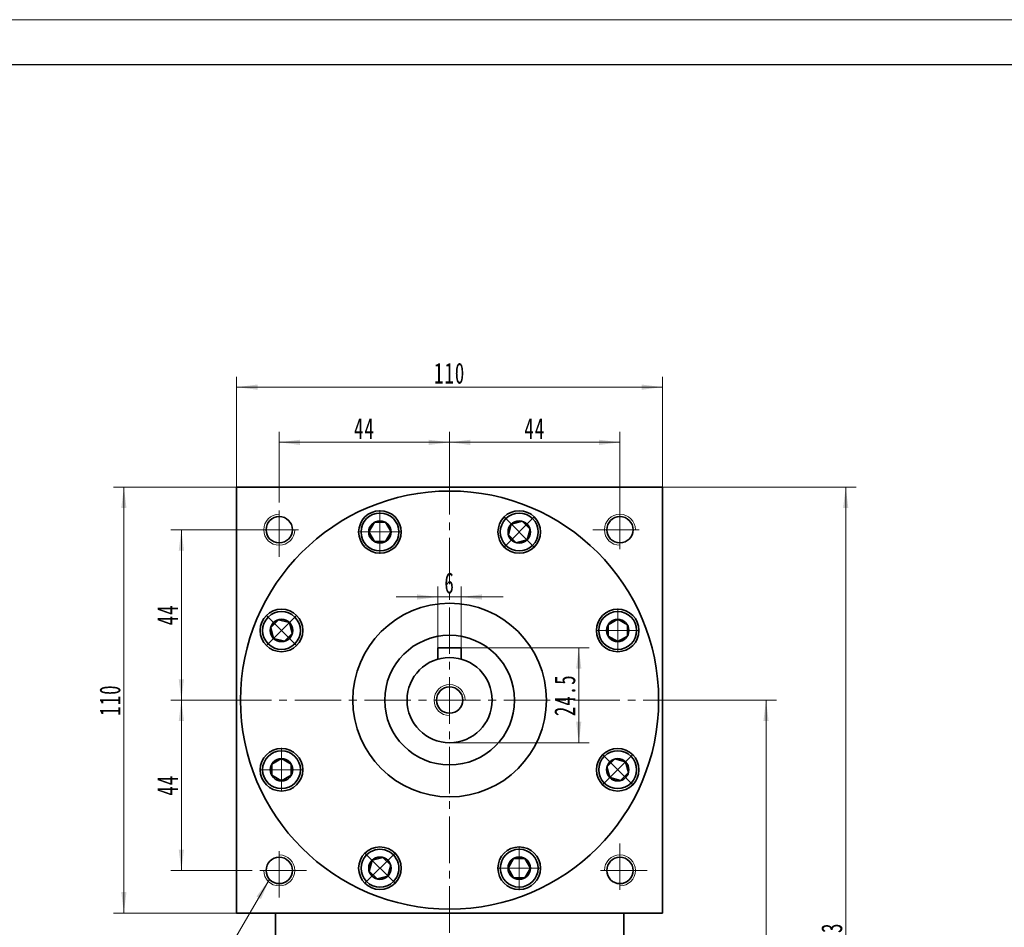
# Model space of a CAD drawing. Header units: millimetres. Extents: x 1110 to 2087, y -85 to 606.
# Tile 5 of 5: x 1578 to 1832, y 371 to 606. Entities that reach past the tile are written whole.
import ezdxf

# ---------------------------------------------------------------- set-up
doc = ezdxf.new("R2010")
doc.units = ezdxf.units.MM
doc.set_wipeout_variables(frame=1)
doc.linetypes.add('点画线', pattern=[18, 12, -2, 2, -2])
doc.layers.get('0').update_dxf_attribs({"lineweight": 35})
for name, color, linetype, lineweight in [('中心线层', 1, '点画线', 18), ('图框_外框线', 7, 'Continuous', 18), ('尺寸线层', 3, 'Continuous', 18), ('粗实线层', 7, 'Continuous', 35)]:
    doc.layers.add(name, color=color, linetype=linetype, lineweight=lineweight)
doc.styles.add('标准', font='txt', dxfattribs={"width": 0.667})
doc.dimstyles.new('a4-1-1', dxfattribs={"dimtxt": 3, "dimasz": 3, "dimexe": 1.5, "dimexo": 0, "dimgap": 0.5, "dimtad": 1, "dimdec": 3, "dimdsep": 46, "dimtxsty": '标准', "dimblk": '_CAXARROW', "dimcen": 0, "dimdle": 6, "dimazin": 2, "dimtfac": 0.707107, "dimtdec": 3, "dimtix": 1, "dimtmove": 2, "dimatfit": 3, "dimfxl": 0, "dimfrac": 2, "dimtolj": 1, "dimarcsym": 0})

# ---------------------------------------------------------------- blocks, each defined once
blk = doc.blocks.new('*X14')
at = {"layer": '尺寸线层', "linetype": 'Continuous'}
for points in [[(1634.19, 510.81), (1639.59, 511.49), (1639.59, 510.14)], [(1744.19, 510.81), (1738.79, 511.49), (1738.79, 510.14)]]:
    blk.add_hatch(color=0, dxfattribs=at).paths.add_polyline_path(points, flags=0)
at = {"layer": '尺寸线层', "color": 0, "linetype": 'Continuous'}
for p, q in [((1634.19, 484.98), (1634.19, 513.51)), ((1744.19, 484.98), (1744.19, 513.51)), ((1634.19, 510.81), (1744.19, 510.81))]:
    blk.add_line(p, q, dxfattribs=at)
at = {"layer": '尺寸线层', "color": 0, "insert": (1689.19, 514.38), "char_height": 5.4, "width": 14.3527, "attachment_point": 5, "line_spacing_factor": 1.15057, "style": '标准'}
blk.add_mtext('\\T1.1;110', dxfattribs=at)
blk = doc.blocks.new('_CAXARROW')
blk.add_hatch(color=0).paths.add_polyline_path([(0, 0), (-1, 0.125), (-1, -0.125)], flags=0)
blk = doc.blocks.new('*X15')
at = {"layer": '尺寸线层', "linetype": 'Continuous'}
for points in [[(1605.06, 484.98), (1604.38, 479.58), (1605.73, 479.58)], [(1605.06, 374.98), (1604.38, 380.38), (1605.73, 380.38)]]:
    blk.add_hatch(color=0, dxfattribs=at).paths.add_polyline_path(points, flags=0)
at = {"layer": '尺寸线层', "color": 0, "linetype": 'Continuous'}
for p, q in [((1634.19, 484.98), (1602.36, 484.98)), ((1605.06, 374.98), (1605.06, 484.98)), ((1634.19, 374.98), (1602.36, 374.98))]:
    blk.add_line(p, q, dxfattribs=at)
at = {"layer": '尺寸线层', "color": 0, "insert": (1601.49, 429.98), "char_height": 5.4, "width": 14.3527, "attachment_point": 5, "rotation": 90, "line_spacing_factor": 1.15057, "style": '标准'}
blk.add_mtext('\\T1.1;110', dxfattribs=at)
blk = doc.blocks.new('*X16')
at = {"layer": '尺寸线层', "linetype": 'Continuous'}
for points in [[(1619.91, 473.98), (1620.58, 468.58), (1619.23, 468.58)], [(1619.91, 429.98), (1620.58, 435.38), (1619.23, 435.38)]]:
    blk.add_hatch(color=0, dxfattribs=at).paths.add_polyline_path(points, flags=0)
at = {"layer": '尺寸线层', "color": 0, "linetype": 'Continuous'}
for p, q in [((1638.19, 473.98), (1617.21, 473.98)), ((1619.91, 473.98), (1619.91, 429.98)), ((1631.19, 429.98), (1617.21, 429.98))]:
    blk.add_line(p, q, dxfattribs=at)
at = {"layer": '尺寸线层', "color": 0, "insert": (1616.34, 451.98), "char_height": 5.4, "width": 10.8, "attachment_point": 5, "rotation": 90, "line_spacing_factor": 1.15057, "style": '标准'}
blk.add_mtext('\\T1.1;44', dxfattribs=at)
blk = doc.blocks.new('*X17')
at = {"layer": '尺寸线层', "linetype": 'Continuous'}
for points in [[(1619.91, 429.98), (1620.58, 424.58), (1619.23, 424.58)], [(1619.91, 385.98), (1620.58, 391.38), (1619.23, 391.38)]]:
    blk.add_hatch(color=0, dxfattribs=at).paths.add_polyline_path(points, flags=0)
at = {"layer": '尺寸线层', "color": 0, "linetype": 'Continuous'}
for p, q in [((1631.19, 429.98), (1617.21, 429.98)), ((1619.91, 429.98), (1619.91, 385.98)), ((1638.19, 385.98), (1617.21, 385.98))]:
    blk.add_line(p, q, dxfattribs=at)
at = {"layer": '尺寸线层', "color": 0, "insert": (1616.34, 407.98), "char_height": 5.4, "width": 10.8, "attachment_point": 5, "rotation": 90, "line_spacing_factor": 1.15057, "style": '标准'}
blk.add_mtext('\\T1.1;44', dxfattribs=at)
blk = doc.blocks.new('*X18')
at = {"layer": '尺寸线层', "linetype": 'Continuous'}
for points in [[(1645.19, 496.56), (1650.59, 497.23), (1650.59, 495.88)], [(1689.19, 496.56), (1683.79, 497.23), (1683.79, 495.88)]]:
    blk.add_hatch(color=0, dxfattribs=at).paths.add_polyline_path(points, flags=0)
at = {"layer": '尺寸线层', "color": 0, "linetype": 'Continuous'}
for p, q in [((1645.19, 480.98), (1645.19, 499.26)), ((1689.19, 487.98), (1689.19, 499.26)), ((1645.19, 496.56), (1689.19, 496.56))]:
    blk.add_line(p, q, dxfattribs=at)
at = {"layer": '尺寸线层', "color": 0, "insert": (1667.19, 500.13), "char_height": 5.4, "width": 10.8, "attachment_point": 5, "line_spacing_factor": 1.15057, "style": '标准'}
blk.add_mtext('\\T1.1;44', dxfattribs=at)
blk = doc.blocks.new('*X19')
at = {"layer": '尺寸线层', "linetype": 'Continuous'}
for points in [[(1689.19, 496.56), (1694.59, 497.23), (1694.59, 495.88)], [(1733.19, 496.56), (1727.79, 497.23), (1727.79, 495.88)]]:
    blk.add_hatch(color=0, dxfattribs=at).paths.add_polyline_path(points, flags=0)
at = {"layer": '尺寸线层', "color": 0, "linetype": 'Continuous'}
for p, q in [((1689.19, 487.98), (1689.19, 499.26)), ((1733.19, 480.98), (1733.19, 499.26)), ((1689.19, 496.56), (1733.19, 496.56))]:
    blk.add_line(p, q, dxfattribs=at)
at = {"layer": '尺寸线层', "color": 0, "insert": (1711.19, 500.13), "char_height": 5.4, "width": 10.8, "attachment_point": 5, "line_spacing_factor": 1.15057, "style": '标准'}
blk.add_mtext('\\T1.1;44', dxfattribs=at)
blk = doc.blocks.new('*X20')
at = {"layer": '尺寸线层', "linetype": 'Continuous'}
for points in [[(1770.92, 429.98), (1771.6, 424.58), (1770.25, 424.58)], [(1770.92, 251.98), (1771.6, 257.38), (1770.25, 257.38)]]:
    blk.add_hatch(color=0, dxfattribs=at).paths.add_polyline_path(points, flags=0)
at = {"layer": '尺寸线层', "color": 0, "linetype": 'Continuous'}
for p, q in [((1747.19, 429.98), (1773.62, 429.98)), ((1770.92, 429.98), (1770.92, 251.98)), ((1754.19, 251.98), (1773.62, 251.98))]:
    blk.add_line(p, q, dxfattribs=at)
at = {"layer": '尺寸线层', "color": 0, "insert": (1767.35, 340.98), "char_height": 5.4, "width": 14.0022, "attachment_point": 5, "rotation": 90, "line_spacing_factor": 1.15057, "style": '标准'}
blk.add_mtext('\\T1.1;178', dxfattribs=at)
blk = doc.blocks.new('*X21')
at = {"layer": '尺寸线层', "linetype": 'Continuous'}
for points in [[(1791.51, 484.98), (1792.19, 479.58), (1790.84, 479.58)], [(1791.51, 251.98), (1792.19, 257.38), (1790.84, 257.38)]]:
    blk.add_hatch(color=0, dxfattribs=at).paths.add_polyline_path(points, flags=0)
at = {"layer": '尺寸线层', "color": 0, "linetype": 'Continuous'}
for p, q in [((1744.19, 484.98), (1794.21, 484.98)), ((1791.51, 484.98), (1791.51, 251.98)), ((1754.19, 251.98), (1794.21, 251.98))]:
    blk.add_line(p, q, dxfattribs=at)
at = {"layer": '尺寸线层', "color": 0, "insert": (1787.94, 368.48), "char_height": 5.4, "width": 14.4695, "attachment_point": 5, "rotation": 90, "line_spacing_factor": 1.15057, "style": '标准'}
blk.add_mtext('\\T1.1;233', dxfattribs=at)
blk = doc.blocks.new('*X22')
at = {"layer": '中心线层', "linetype": '点画线', "lineweight": 18}
for p, q in [((0, -5.64), (0, 5.64)), ((-5.64, 0), (5.64, 0))]:
    blk.add_line(p, q, dxfattribs=at)
at = {"layer": '粗实线层'}
for p, q in [((-2.89, 0), (-1.44, 2.5)), ((-2.89, 0), (-1.44, -2.5)), ((-1.44, 2.5), (1.44, 2.5)), ((2.89, 0), (1.44, 2.5)), ((2.89, 0), (1.44, 2.5)), ((2.89, 0), (1.44, -2.5)), ((-1.44, -2.5), (1.44, -2.5))]:
    blk.add_line(p, q, dxfattribs=at)
blk.add_circle((0, 0), 2.89, dxfattribs=at)
for start, end in [(0, 180), (180, 360)]:
    blk.add_arc((0, 0), 4.89, start, end, dxfattribs=at)
blk = doc.blocks.new('*X23')
at = {"layer": '尺寸线层', "linetype": 'Continuous'}
for points in [[(1722.56, 443.48), (1723.23, 438.08), (1721.88, 438.08)], [(1722.56, 418.98), (1723.23, 424.38), (1721.88, 424.38)]]:
    blk.add_hatch(color=0, dxfattribs=at).paths.add_polyline_path(points, flags=0)
at = {"layer": '尺寸线层', "color": 0, "linetype": 'Continuous'}
for p, q in [((1692.19, 443.48), (1725.26, 443.48)), ((1722.56, 443.48), (1722.56, 418.98)), ((1689.19, 418.98), (1725.26, 418.98))]:
    blk.add_line(p, q, dxfattribs=at)
at = {"layer": '尺寸线层', "color": 0, "insert": (1718.99, 431.23), "char_height": 5.4, "width": 19.7184, "attachment_point": 5, "rotation": 90, "line_spacing_factor": 1.15057, "style": '标准'}
blk.add_mtext('\\T1.1;24.5', dxfattribs=at)
blk = doc.blocks.new('*X24')
at = {"layer": '尺寸线层', "linetype": 'Continuous'}
for points in [[(1686.19, 456.61), (1680.79, 455.94), (1680.79, 457.29)], [(1692.19, 456.61), (1697.59, 455.94), (1697.59, 457.29)]]:
    blk.add_hatch(color=0, dxfattribs=at).paths.add_polyline_path(points, flags=0)
at = {"layer": '尺寸线层', "color": 0, "linetype": 'Continuous'}
for p, q in [((1686.19, 443.48), (1686.19, 459.31)), ((1692.19, 443.48), (1692.19, 459.31)), ((1702.99, 456.61), (1675.39, 456.61))]:
    blk.add_line(p, q, dxfattribs=at)
at = {"layer": '尺寸线层', "color": 0, "insert": (1689.19, 460.19), "char_height": 5.4, "width": 10.8, "attachment_point": 5, "line_spacing_factor": 1.15057, "style": '标准'}
blk.add_mtext('\\T1.1;6', dxfattribs=at)
blk = doc.blocks.new('*X28')
at = {"layer": '尺寸线层', "linetype": 'Continuous'}
blk.add_hatch(color=0, dxfattribs=at).paths.add_polyline_path([(26.13, 35.68), (24, 30.67), (22.84, 31.35)], flags=0)
at = {"layer": '尺寸线层', "color": 0, "linetype": 'Continuous'}
blk.add_line((26.13, 35.68), (5.4, 0), dxfattribs=at)
at = {"layer": '尺寸线层', "color": 0}
for p, q in [((0, 12.11), (-20.82, 12.11)), ((0, 0), (0, 12.11)), ((0, 0), (-20.82, 0)), ((5.4, 0), (0, 0))]:
    blk.add_line(p, q, dxfattribs=at)
at = {"layer": '尺寸线层', "color": 0, "insert": (-2.7, 1.08), "char_height": 5.4, "width": 36.2438, "attachment_point": 9, "line_spacing_factor": 1.15057, "style": '标准'}
blk.add_mtext('\\T1.1;4-M8x16\\P5个面', dxfattribs=at)

msp = doc.modelspace()

# ---------------------------------------------------------------- linework, layer by layer
at = {"layer": '中心线层'}
for p, q in [((1689.1896, 243.8875), (1689.1896, 487.9764)), ((1645.1896, 466.9812), (1645.1896, 480.9812)), ((1733.1896, 480.9812), (1733.1896, 466.9812)), ((1638.1896, 473.9812), (1652.1896, 473.9812)), ((1726.1896, 473.9812), (1740.1896, 473.9812)), ((1631.1896, 429.9812), (1747.1896, 429.9812)), ((1645.1896, 378.9812), (1645.1896, 392.9812)), ((1733.1896, 392.9812), (1733.1896, 378.9812)), ((1652.1896, 385.9812), (1638.1896, 385.9812)), ((1740.1896, 385.9812), (1726.1896, 385.9812))]:
    msp.add_line(p, q, dxfattribs=at)
at = {"layer": '图框_外框线', "color": 3}
msp.add_lwpolyline([(1109.6262, -85.2817), (2086.8057, -85.2817), (2086.8057, 605.7238), (1109.6262, 605.7238)], close=True, dxfattribs=at)
at = {"layer": '图框_外框线', "color": 3, "lineweight": 25}
msp.add_lwpolyline([(1167.7916, -73.6487), (2075.1726, -73.6487), (2075.1726, 594.0907), (1167.7916, 594.0907)], close=True, dxfattribs=at)
at = {"layer": '粗实线层'}
for p, q in [((1692.1896, 443.4812), (1686.1896, 443.4812)), ((1686.1896, 443.4812), (1686.1896, 440.5642)), ((1692.1896, 443.4812), (1692.1896, 440.5642)), ((1644.1896, 361.9812), (1644.1896, 374.9812)), ((1734.1896, 361.9812), (1734.1896, 374.9812))]:
    msp.add_line(p, q, dxfattribs=at)
for points in [[(1634.1896, 374.9812), (1634.1896, 484.9812)], [(1634.1896, 484.3812), (1634.1896, 484.9812), (1744.1896, 484.9812), (1744.1896, 484.3812)], [(1744.1896, 374.9812), (1744.1896, 484.9812)], [(1744.1896, 374.9812), (1634.1896, 374.9812)]]:
    msp.add_lwpolyline(points, dxfattribs=at)
for centre, radius in [((1689.1896, 429.9812), 54), ((1671.2035, 473.4036), 5.5), ((1707.1757, 473.4036), 5.5), ((1645.1896, 473.9812), 3.4), ((1733.1896, 473.9812), 3.4), ((1645.7673, 447.9673), 5.5), ((1689.1896, 429.9812), 25), ((1732.612, 447.9673), 5.5), ((1689.1896, 429.9812), 16.75), ((1689.1896, 429.9812), 11), ((1689.1896, 429.9812), 3.4), ((1645.7673, 411.9951), 5.5), ((1732.612, 411.9951), 5.5), ((1671.2035, 386.5589), 5.5), ((1707.1757, 386.5589), 5.5), ((1645.1896, 385.9812), 3.4), ((1733.1896, 385.9812), 3.4)]:
    msp.add_circle(centre, radius, dxfattribs=at)
at = {"layer": '粗实线层', "lineweight": 18}
for centre, start, end in [((1645.1896, 473.9812), 90, 360), ((1733.1896, 473.9812), 0, 270), ((1689.1896, 429.9812), 0, 270), ((1645.1896, 385.9812), 180, 90), ((1733.1896, 385.9812), 270, 180)]:
    msp.add_arc(centre, 4, start, end, dxfattribs=at)

# ---------------------------------------------------------------- block references
at = {"layer": '尺寸线层'}
msp.add_blockref('*X28', (1616.4734, 347.9154), dxfattribs=at)

# ---------------------------------------------------------------- dimensions: what is measured, and where the dimension line sits
for base, p1, p2, picture, middle in [((1744.1896, 510.8113), (1634.1896, 484.9812), (1744.1896, 484.9812), '*X14', (1689.1896, 514.3821)), ((1689.1896, 496.5553), (1645.1896, 480.9812), (1689.1896, 487.9764), '*X18', (1667.1896, 500.1261)), ((1733.1896, 496.5553), (1689.1896, 487.9764), (1733.1896, 480.9812), '*X19', (1711.1896, 500.1261)), ((1686.1896, 456.6146), (1692.1896, 443.4812), (1686.1896, 443.4812), '*X24', (1689.1896, 460.1854))]:
    dim = msp.add_linear_dim(base=base, p1=p1, p2=p2, dimstyle='a4-1-1', override={"dimsah": 1, "dimtfill": 1, "dimtzin": 8}, dxfattribs=at)
    dim.commit()
    dim.dimension.update_dxf_attribs({"geometry": picture, "text_midpoint": middle})
for base, p1, p2, angle, picture, middle in [((1605.0585, 484.9812), (1634.1896, 374.9812), (1634.1896, 484.9812), 90, '*X15', (1601.4877, 429.9812)), ((1791.5142, 251.9808), (1744.1896, 484.9812), (1754.1896, 251.9808), 270, '*X21', (1787.9434, 368.481)), ((1619.9085, 429.9812), (1638.1896, 473.9812), (1631.1896, 429.9812), 270, '*X16', (1616.3377, 451.9812)), ((1722.5584, 418.9812), (1692.1896, 443.4812), (1689.1896, 418.9812), 270, '*X23', (1718.9876, 431.2312)), ((1619.9085, 385.9812), (1631.1896, 429.9812), (1638.1896, 385.9812), 270, '*X17', (1616.3377, 407.9812)), ((1770.9234, 251.9808), (1747.1896, 429.9812), (1754.1896, 251.9808), 270, '*X20', (1767.3526, 340.981))]:
    dim = msp.add_linear_dim(base=base, p1=p1, p2=p2, angle=angle, dimstyle='a4-1-1', override={"dimsah": 1, "dimtfill": 1, "dimtzin": 8}, dxfattribs=at)
    dim.commit()
    dim.dimension.update_dxf_attribs({"geometry": picture, "text_midpoint": middle})

# ---------------------------------------------------------------- next in the draw order: wipeouts: each hides what was drawn before it
for points in [[(1676.0935, 473.4036), (1676.0934, 473.431), (1676.0932, 473.4585), (1676.0928, 473.486), (1676.0923, 473.5135), (1676.0916, 473.5409), (1676.0907, 473.5684), (1676.0897, 473.5959), (1676.0886, 473.6233), (1676.0873, 473.6507), (1676.0858, 473.6782), (1676.0842, 473.7056), (1676.0824, 473.733), (1676.0805, 473.7604), (1676.0784, 473.7878), (1676.0761, 473.8152), (1676.0738, 473.8426), (1676.0712, 473.87), (1676.0685, 473.8973), (1676.0657, 473.9246), (1676.0627, 473.9519), (1676.0595, 473.9792), (1676.0562, 474.0065), (1676.0527, 474.0338), (1676.0491, 474.061), (1676.0453, 474.0882), (1676.0414, 474.1154), (1676.0373, 474.1426), (1676.0331, 474.1697), (1676.0287, 474.1969), (1676.0242, 474.224), (1676.0242, 474.224), (1675.9806, 474.4483), (1675.9266, 474.6704), (1675.8622, 474.8897), (1675.7877, 475.1057), (1675.7032, 475.3181), (1675.6088, 475.5262), (1675.5048, 475.7297), (1675.3914, 475.9281), (1675.2689, 476.1211), (1675.1375, 476.308), (1674.9975, 476.4887), (1674.8492, 476.6626), (1674.6929, 476.8294), (1674.529, 476.9887), (1674.3579, 477.1401), (1674.1799, 477.2834), (1673.9953, 477.4183), (1673.8047, 477.5443), (1673.6084, 477.6613), (1673.4068, 477.7691), (1673.2004, 477.8672), (1672.9897, 477.9557), (1672.7751, 478.0342), (1672.557, 478.1025), (1672.3359, 478.1606), (1672.1124, 478.2083), (1671.887, 478.2456), (1671.66, 478.2722), (1671.432, 478.2882), (1671.2035, 478.2936), (1671.2035, 478.2936), (1670.975, 478.2882), (1670.747, 478.2722), (1670.5201, 478.2456), (1670.2946, 478.2083), (1670.0711, 478.1606), (1669.85, 478.1025), (1669.632, 478.0342), (1669.4173, 477.9557), (1669.2066, 477.8672), (1669.0002, 477.7691), (1668.7986, 477.6613), (1668.6023, 477.5443), (1668.4117, 477.4183), (1668.2271, 477.2834), (1668.0491, 477.1401), (1667.878, 476.9887), (1667.7141, 476.8294), (1667.5578, 476.6626), (1667.4095, 476.4887), (1667.2695, 476.308), (1667.1381, 476.1211), (1667.0156, 475.9281), (1666.9022, 475.7297), (1666.7982, 475.5262), (1666.7039, 475.3181), (1666.6193, 475.1057), (1666.5448, 474.8897), (1666.4804, 474.6704), (1666.4264, 474.4483), (1666.3828, 474.224), (1666.3828, 474.224), (1666.3783, 474.1969), (1666.3739, 474.1697), (1666.3697, 474.1426), (1666.3656, 474.1154), (1666.3617, 474.0882), (1666.3579, 474.061), (1666.3543, 474.0338), (1666.3508, 474.0065), (1666.3475, 473.9792), (1666.3444, 473.9519), (1666.3413, 473.9246), (1666.3385, 473.8973), (1666.3358, 473.87), (1666.3333, 473.8426), (1666.3309, 473.8152), (1666.3286, 473.7878), (1666.3265, 473.7604), (1666.3246, 473.733), (1666.3228, 473.7056), (1666.3212, 473.6782), (1666.3198, 473.6507), (1666.3184, 473.6233), (1666.3173, 473.5959), (1666.3163, 473.5684), (1666.3154, 473.5409), (1666.3147, 473.5135), (1666.3142, 473.486), (1666.3138, 473.4585), (1666.3136, 473.431), (1666.3135, 473.4036), (1666.3135, 473.4036), (1666.3202, 473.1476), (1666.3403, 472.8924), (1666.3737, 472.6386), (1666.4204, 472.3869), (1666.4801, 472.1379), (1666.5528, 471.8925), (1666.6383, 471.6511), (1666.7363, 471.4146), (1666.8465, 471.1836), (1666.9686, 470.9586), (1667.1024, 470.7403), (1667.2474, 470.5293), (1667.4033, 470.3262), (1667.5695, 470.1315), (1667.7458, 469.9458), (1667.9315, 469.7696), (1668.1261, 469.6033), (1668.3292, 469.4475), (1668.5402, 469.3025), (1668.7585, 469.1687), (1668.9835, 469.0465), (1669.2146, 468.9363), (1669.4511, 468.8384), (1669.6924, 468.7529), (1669.9379, 468.6802), (1670.1868, 468.6204), (1670.4385, 468.5738), (1670.6924, 468.5404), (1670.9476, 468.5203), (1671.2035, 468.5136), (1671.2035, 468.5136), (1671.4594, 468.5203), (1671.7146, 468.5404), (1671.9685, 468.5738), (1672.2202, 468.6204), (1672.4691, 468.6802), (1672.7146, 468.7529), (1672.9559, 468.8384), (1673.1924, 468.9363), (1673.4235, 469.0465), (1673.6485, 469.1687), (1673.8668, 469.3025), (1674.0778, 469.4475), (1674.2809, 469.6033), (1674.4756, 469.7696), (1674.6613, 469.9458), (1674.8375, 470.1315), (1675.0037, 470.3262), (1675.1596, 470.5293), (1675.3046, 470.7403), (1675.4384, 470.9586), (1675.5605, 471.1836), (1675.6707, 471.4146), (1675.7687, 471.6511), (1675.8542, 471.8925), (1675.9269, 472.1379), (1675.9866, 472.3869), (1676.0333, 472.6386), (1676.0667, 472.8924), (1676.0868, 473.1476)], [(1710.6335, 469.9458), (1710.6529, 469.9653), (1710.6721, 469.9849), (1710.6913, 470.0046), (1710.7103, 470.0244), (1710.7293, 470.0443), (1710.7481, 470.0643), (1710.7668, 470.0845), (1710.7854, 470.1047), (1710.8039, 470.125), (1710.8222, 470.1455), (1710.8405, 470.166), (1710.8586, 470.1866), (1710.8766, 470.2074), (1710.8945, 470.2282), (1710.9123, 470.2492), (1710.93, 470.2702), (1710.9475, 470.2914), (1710.965, 470.3126), (1710.9823, 470.3339), (1710.9994, 470.3554), (1711.0165, 470.3769), (1711.0335, 470.3985), (1711.0503, 470.4203), (1711.067, 470.4421), (1711.0836, 470.464), (1711.1, 470.486), (1711.1164, 470.5081), (1711.1326, 470.5303), (1711.1486, 470.5526), (1711.1646, 470.5749), (1711.1646, 470.5749), (1711.2924, 470.7644), (1711.4112, 470.9596), (1711.5208, 471.1602), (1711.6209, 471.3657), (1711.7112, 471.5756), (1711.7917, 471.7895), (1711.8621, 472.0069), (1711.9222, 472.2274), (1711.972, 472.4505), (1712.0113, 472.6756), (1712.04, 472.9023), (1712.0581, 473.1302), (1712.0655, 473.3586), (1712.0623, 473.5871), (1712.0484, 473.8152), (1712.0238, 474.0424), (1711.9887, 474.2683), (1711.943, 474.4922), (1711.887, 474.7138), (1711.8206, 474.9325), (1711.7441, 475.1478), (1711.6576, 475.3594), (1711.5613, 475.5666), (1711.4555, 475.7692), (1711.3403, 475.9666), (1711.216, 476.1583), (1711.0828, 476.3441), (1710.9412, 476.5235), (1710.7913, 476.696), (1710.6335, 476.8613), (1710.6335, 476.8613), (1710.4682, 477.0191), (1710.2956, 477.169), (1710.1163, 477.3106), (1709.9305, 477.4438), (1709.7387, 477.5681), (1709.5414, 477.6833), (1709.3388, 477.7891), (1709.1315, 477.8854), (1708.92, 477.9719), (1708.7046, 478.0484), (1708.4859, 478.1148), (1708.2644, 478.1708), (1708.0405, 478.2165), (1707.8146, 478.2516), (1707.5874, 478.2762), (1707.3593, 478.2901), (1707.1308, 478.2934), (1706.9024, 478.2859), (1706.6745, 478.2678), (1706.4478, 478.2391), (1706.2227, 478.1998), (1705.9996, 478.15), (1705.7791, 478.0899), (1705.5617, 478.0195), (1705.3478, 477.939), (1705.1378, 477.8487), (1704.9324, 477.7486), (1704.7318, 477.639), (1704.5366, 477.5202), (1704.3471, 477.3924), (1704.3471, 477.3924), (1704.3247, 477.3765), (1704.3025, 477.3604), (1704.2803, 477.3442), (1704.2582, 477.3278), (1704.2362, 477.3114), (1704.2143, 477.2948), (1704.1925, 477.2781), (1704.1707, 477.2613), (1704.1491, 477.2443), (1704.1276, 477.2273), (1704.1061, 477.2101), (1704.0848, 477.1928), (1704.0635, 477.1753), (1704.0424, 477.1578), (1704.0214, 477.1401), (1704.0004, 477.1223), (1703.9796, 477.1044), (1703.9588, 477.0864), (1703.9382, 477.0683), (1703.9176, 477.05), (1703.8972, 477.0317), (1703.8769, 477.0132), (1703.8566, 476.9946), (1703.8365, 476.9759), (1703.8165, 476.9571), (1703.7966, 476.9382), (1703.7768, 476.9191), (1703.7571, 476.9), (1703.7375, 476.8807), (1703.718, 476.8613), (1703.718, 476.8613), (1703.5418, 476.6756), (1703.3755, 476.4809), (1703.2197, 476.2778), (1703.0746, 476.0668), (1702.9409, 475.8486), (1702.8187, 475.6236), (1702.7085, 475.3925), (1702.6105, 475.156), (1702.5251, 474.9147), (1702.4524, 474.6692), (1702.3926, 474.4203), (1702.346, 474.1685), (1702.3125, 473.9147), (1702.2924, 473.6595), (1702.2857, 473.4036), (1702.2924, 473.1476), (1702.3125, 472.8924), (1702.346, 472.6386), (1702.3926, 472.3869), (1702.4524, 472.1379), (1702.5251, 471.8925), (1702.6105, 471.6511), (1702.7085, 471.4146), (1702.8187, 471.1836), (1702.9409, 470.9586), (1703.0746, 470.7403), (1703.2197, 470.5293), (1703.3755, 470.3262), (1703.5418, 470.1315), (1703.718, 469.9458), (1703.718, 469.9458), (1703.9037, 469.7696), (1704.0984, 469.6033), (1704.3015, 469.4475), (1704.5125, 469.3025), (1704.7307, 469.1687), (1704.9557, 469.0465), (1705.1868, 468.9363), (1705.4233, 468.8384), (1705.6647, 468.7529), (1705.9101, 468.6802), (1706.1591, 468.6204), (1706.4108, 468.5738), (1706.6646, 468.5404), (1706.9198, 468.5203), (1707.1757, 468.5136), (1707.4317, 468.5203), (1707.6869, 468.5404), (1707.9407, 468.5738), (1708.1924, 468.6204), (1708.4414, 468.6802), (1708.6868, 468.7529), (1708.9282, 468.8384), (1709.1647, 468.9363), (1709.3958, 469.0465), (1709.6207, 469.1687), (1709.839, 469.3025), (1710.05, 469.4475), (1710.2531, 469.6033), (1710.4478, 469.7696)], [(1649.225, 451.4251), (1649.2056, 451.4445), (1649.186, 451.4637), (1649.1663, 451.4829), (1649.1465, 451.5019), (1649.1265, 451.5209), (1649.1065, 451.5397), (1649.0864, 451.5584), (1649.0662, 451.577), (1649.0458, 451.5955), (1649.0254, 451.6138), (1649.0049, 451.6321), (1648.9842, 451.6502), (1648.9635, 451.6682), (1648.9426, 451.6861), (1648.9217, 451.7039), (1648.9006, 451.7216), (1648.8795, 451.7391), (1648.8582, 451.7566), (1648.8369, 451.7739), (1648.8155, 451.791), (1648.7939, 451.8081), (1648.7723, 451.8251), (1648.7506, 451.8419), (1648.7288, 451.8586), (1648.7069, 451.8752), (1648.6849, 451.8916), (1648.6628, 451.908), (1648.6406, 451.9242), (1648.6183, 451.9402), (1648.5959, 451.9562), (1648.5959, 451.9562), (1648.4065, 452.084), (1648.2112, 452.2028), (1648.0107, 452.3124), (1647.8052, 452.4125), (1647.5953, 452.5028), (1647.3814, 452.5833), (1647.1639, 452.6537), (1646.9434, 452.7138), (1646.7204, 452.7636), (1646.4952, 452.8029), (1646.2685, 452.8316), (1646.0407, 452.8497), (1645.8123, 452.8571), (1645.5837, 452.8539), (1645.3556, 452.84), (1645.1284, 452.8154), (1644.9026, 452.7803), (1644.6786, 452.7346), (1644.4571, 452.6786), (1644.2384, 452.6122), (1644.023, 452.5357), (1643.8115, 452.4492), (1643.6042, 452.3529), (1643.4017, 452.2471), (1643.2043, 452.1319), (1643.0125, 452.0076), (1642.8267, 451.8744), (1642.6474, 451.7328), (1642.4749, 451.5829), (1642.3095, 451.4251), (1642.3095, 451.4251), (1642.1518, 451.2598), (1642.0019, 451.0872), (1641.8602, 450.9079), (1641.7271, 450.7221), (1641.6028, 450.5303), (1641.4876, 450.333), (1641.3817, 450.1304), (1641.2854, 449.9231), (1641.199, 449.7116), (1641.1224, 449.4962), (1641.0561, 449.2775), (1641, 449.056), (1640.9543, 448.8321), (1640.9192, 448.6062), (1640.8946, 448.379), (1640.8807, 448.1509), (1640.8775, 447.9224), (1640.8849, 447.6939), (1640.903, 447.4661), (1640.9318, 447.2394), (1640.9711, 447.0143), (1641.0208, 446.7912), (1641.081, 446.5707), (1641.1514, 446.3533), (1641.2318, 446.1394), (1641.3222, 445.9294), (1641.4222, 445.724), (1641.5318, 445.5234), (1641.6506, 445.3282), (1641.7784, 445.1387), (1641.7784, 445.1387), (1641.7944, 445.1163), (1641.8105, 445.0941), (1641.8267, 445.0719), (1641.843, 445.0498), (1641.8595, 445.0278), (1641.876, 445.0059), (1641.8927, 444.9841), (1641.9096, 444.9623), (1641.9265, 444.9407), (1641.9436, 444.9192), (1641.9608, 444.8977), (1641.9781, 444.8764), (1641.9955, 444.8551), (1642.0131, 444.834), (1642.0307, 444.813), (1642.0485, 444.792), (1642.0664, 444.7712), (1642.0844, 444.7504), (1642.1026, 444.7298), (1642.1208, 444.7092), (1642.1392, 444.6888), (1642.1577, 444.6685), (1642.1762, 444.6482), (1642.195, 444.6281), (1642.2138, 444.6081), (1642.2327, 444.5882), (1642.2517, 444.5684), (1642.2709, 444.5487), (1642.2902, 444.5291), (1642.3095, 444.5096), (1642.3095, 444.5096), (1642.4952, 444.3334), (1642.6899, 444.1671), (1642.893, 444.0113), (1643.104, 443.8662), (1643.3223, 443.7325), (1643.5473, 443.6103), (1643.7783, 443.5001), (1644.0149, 443.4021), (1644.2562, 443.3167), (1644.5017, 443.244), (1644.7506, 443.1842), (1645.0023, 443.1376), (1645.2561, 443.1041), (1645.5114, 443.084), (1645.7673, 443.0773), (1646.0232, 443.084), (1646.2784, 443.1041), (1646.5323, 443.1376), (1646.784, 443.1842), (1647.0329, 443.244), (1647.2784, 443.3167), (1647.5197, 443.4021), (1647.7562, 443.5001), (1647.9873, 443.6103), (1648.2123, 443.7325), (1648.4306, 443.8662), (1648.6416, 444.0113), (1648.8447, 444.1671), (1649.0393, 444.3334), (1649.225, 444.5096), (1649.225, 444.5096), (1649.4013, 444.6953), (1649.5675, 444.89), (1649.7234, 445.0931), (1649.8684, 445.3041), (1650.0022, 445.5223), (1650.1243, 445.7473), (1650.2345, 445.9784), (1650.3325, 446.2149), (1650.418, 446.4563), (1650.4907, 446.7017), (1650.5504, 446.9507), (1650.5971, 447.2024), (1650.6305, 447.4562), (1650.6506, 447.7114), (1650.6573, 447.9673), (1650.6506, 448.2233), (1650.6305, 448.4785), (1650.5971, 448.7323), (1650.5504, 448.984), (1650.4907, 449.233), (1650.418, 449.4784), (1650.3325, 449.7198), (1650.2345, 449.9563), (1650.1243, 450.1874), (1650.0022, 450.4123), (1649.8684, 450.6306), (1649.7234, 450.8416), (1649.5675, 451.0447), (1649.4013, 451.2394)], [(1732.612, 443.0773), (1732.6394, 443.0774), (1732.6669, 443.0777), (1732.6944, 443.078), (1732.7219, 443.0786), (1732.7493, 443.0793), (1732.7768, 443.0801), (1732.8043, 443.0811), (1732.8317, 443.0823), (1732.8591, 443.0836), (1732.8866, 443.0851), (1732.914, 443.0867), (1732.9414, 443.0885), (1732.9688, 443.0904), (1732.9962, 443.0925), (1733.0236, 443.0947), (1733.051, 443.0971), (1733.0784, 443.0996), (1733.1057, 443.1023), (1733.133, 443.1052), (1733.1603, 443.1082), (1733.1876, 443.1114), (1733.2149, 443.1147), (1733.2422, 443.1181), (1733.2694, 443.1217), (1733.2966, 443.1255), (1733.3238, 443.1294), (1733.351, 443.1335), (1733.3781, 443.1377), (1733.4053, 443.1421), (1733.4324, 443.1467), (1733.4324, 443.1467), (1733.6567, 443.1903), (1733.8788, 443.2443), (1734.0981, 443.3086), (1734.3141, 443.3832), (1734.5265, 443.4677), (1734.7346, 443.5621), (1734.9381, 443.6661), (1735.1365, 443.7794), (1735.3295, 443.902), (1735.5164, 444.0334), (1735.6971, 444.1734), (1735.871, 444.3217), (1736.0378, 444.4779), (1736.1971, 444.6418), (1736.3485, 444.813), (1736.4918, 444.991), (1736.6267, 445.1755), (1736.7527, 445.3662), (1736.8697, 445.5625), (1736.9775, 445.764), (1737.0756, 445.9704), (1737.1641, 446.1812), (1737.2426, 446.3958), (1737.3109, 446.6139), (1737.369, 446.8349), (1737.4167, 447.0584), (1737.454, 447.2839), (1737.4806, 447.5109), (1737.4966, 447.7389), (1737.502, 447.9673), (1737.502, 447.9673), (1737.4966, 448.1958), (1737.4806, 448.4238), (1737.454, 448.6508), (1737.4167, 448.8763), (1737.369, 449.0998), (1737.3109, 449.3208), (1737.2426, 449.5389), (1737.1641, 449.7535), (1737.0756, 449.9643), (1736.9775, 450.1707), (1736.8697, 450.3722), (1736.7527, 450.5685), (1736.6267, 450.7592), (1736.4918, 450.9437), (1736.3485, 451.1217), (1736.1971, 451.2929), (1736.0378, 451.4568), (1735.871, 451.613), (1735.6971, 451.7613), (1735.5164, 451.9013), (1735.3295, 452.0327), (1735.1365, 452.1553), (1734.9381, 452.2686), (1734.7346, 452.3726), (1734.5265, 452.467), (1734.3141, 452.5515), (1734.0981, 452.6261), (1733.8788, 452.6904), (1733.6567, 452.7444), (1733.4324, 452.788), (1733.4324, 452.788), (1733.4053, 452.7926), (1733.3781, 452.797), (1733.351, 452.8012), (1733.3238, 452.8053), (1733.2966, 452.8092), (1733.2694, 452.813), (1733.2422, 452.8166), (1733.2149, 452.82), (1733.1876, 452.8233), (1733.1603, 452.8265), (1733.133, 452.8295), (1733.1057, 452.8324), (1733.0784, 452.8351), (1733.051, 452.8376), (1733.0236, 452.84), (1732.9962, 452.8422), (1732.9688, 452.8443), (1732.9414, 452.8462), (1732.914, 452.848), (1732.8866, 452.8496), (1732.8591, 452.8511), (1732.8317, 452.8524), (1732.8043, 452.8536), (1732.7768, 452.8546), (1732.7493, 452.8554), (1732.7219, 452.8561), (1732.6944, 452.8567), (1732.6669, 452.857), (1732.6394, 452.8573), (1732.612, 452.8573), (1732.612, 452.8573), (1732.356, 452.8506), (1732.1008, 452.8306), (1731.847, 452.7971), (1731.5953, 452.7505), (1731.3463, 452.6907), (1731.1009, 452.618), (1730.8595, 452.5326), (1730.623, 452.4346), (1730.392, 452.3244), (1730.167, 452.2022), (1729.9487, 452.0684), (1729.7377, 451.9234), (1729.5346, 451.7676), (1729.3399, 451.6013), (1729.1542, 451.4251), (1728.978, 451.2394), (1728.8117, 451.0447), (1728.6559, 450.8416), (1728.5109, 450.6306), (1728.3771, 450.4123), (1728.2549, 450.1874), (1728.1447, 449.9563), (1728.0468, 449.7198), (1727.9613, 449.4784), (1727.8886, 449.233), (1727.8288, 448.984), (1727.7822, 448.7323), (1727.7488, 448.4785), (1727.7287, 448.2233), (1727.722, 447.9673), (1727.722, 447.9673), (1727.7287, 447.7114), (1727.7488, 447.4562), (1727.7822, 447.2024), (1727.8288, 446.9507), (1727.8886, 446.7017), (1727.9613, 446.4563), (1728.0468, 446.2149), (1728.1447, 445.9784), (1728.2549, 445.7473), (1728.3771, 445.5223), (1728.5109, 445.3041), (1728.6559, 445.0931), (1728.8117, 444.89), (1728.978, 444.6953), (1729.1542, 444.5096), (1729.3399, 444.3334), (1729.5346, 444.1671), (1729.7377, 444.0113), (1729.9487, 443.8662), (1730.167, 443.7325), (1730.392, 443.6103), (1730.623, 443.5001), (1730.8595, 443.4021), (1731.1009, 443.3167), (1731.3463, 443.244), (1731.5953, 443.1842), (1731.847, 443.1376), (1732.1008, 443.1041), (1732.356, 443.084)], [(1645.7673, 416.8851), (1645.7398, 416.885), (1645.7123, 416.8848), (1645.6849, 416.8844), (1645.6574, 416.8839), (1645.6299, 416.8832), (1645.6025, 416.8823), (1645.575, 416.8813), (1645.5475, 416.8802), (1645.5201, 416.8789), (1645.4927, 416.8774), (1645.4652, 416.8758), (1645.4378, 416.874), (1645.4104, 416.8721), (1645.383, 416.87), (1645.3556, 416.8677), (1645.3283, 416.8654), (1645.3009, 416.8628), (1645.2736, 416.8601), (1645.2462, 416.8573), (1645.2189, 416.8543), (1645.1916, 416.8511), (1645.1643, 416.8478), (1645.1371, 416.8443), (1645.1098, 416.8407), (1645.0826, 416.8369), (1645.0554, 416.833), (1645.0283, 416.8289), (1645.0011, 416.8247), (1644.974, 416.8203), (1644.9469, 416.8158), (1644.9469, 416.8158), (1644.7225, 416.7722), (1644.5005, 416.7182), (1644.2812, 416.6538), (1644.0651, 416.5793), (1643.8528, 416.4948), (1643.6447, 416.4004), (1643.4411, 416.2964), (1643.2427, 416.183), (1643.0498, 416.0605), (1642.8628, 415.9291), (1642.6822, 415.7891), (1642.5083, 415.6408), (1642.3415, 415.4845), (1642.1822, 415.3206), (1642.0307, 415.1495), (1641.8874, 414.9715), (1641.7526, 414.7869), (1641.6265, 414.5963), (1641.5095, 414.4), (1641.4018, 414.1984), (1641.3036, 413.992), (1641.2152, 413.7813), (1641.1367, 413.5667), (1641.0683, 413.3486), (1641.0102, 413.1275), (1640.9625, 412.904), (1640.9253, 412.6785), (1640.8986, 412.4516), (1640.8826, 412.2236), (1640.8773, 411.9951), (1640.8773, 411.9951), (1640.8826, 411.7666), (1640.8986, 411.5386), (1640.9253, 411.3117), (1640.9625, 411.0862), (1641.0102, 410.8627), (1641.0683, 410.6416), (1641.1367, 410.4236), (1641.2152, 410.2089), (1641.3036, 409.9982), (1641.4018, 409.7918), (1641.5095, 409.5902), (1641.6265, 409.3939), (1641.7526, 409.2033), (1641.8874, 409.0187), (1642.0307, 408.8407), (1642.1822, 408.6696), (1642.3415, 408.5057), (1642.5083, 408.3494), (1642.6822, 408.2011), (1642.8628, 408.0611), (1643.0498, 407.9297), (1643.2427, 407.8072), (1643.4411, 407.6938), (1643.6447, 407.5898), (1643.8528, 407.4955), (1644.0651, 407.4109), (1644.2812, 407.3364), (1644.5005, 407.272), (1644.7225, 407.218), (1644.9469, 407.1744), (1644.9469, 407.1744), (1644.974, 407.1699), (1645.0011, 407.1655), (1645.0283, 407.1613), (1645.0554, 407.1572), (1645.0826, 407.1533), (1645.1098, 407.1495), (1645.1371, 407.1459), (1645.1643, 407.1424), (1645.1916, 407.1391), (1645.2189, 407.1359), (1645.2462, 407.1329), (1645.2736, 407.1301), (1645.3009, 407.1274), (1645.3283, 407.1249), (1645.3556, 407.1225), (1645.383, 407.1202), (1645.4104, 407.1181), (1645.4378, 407.1162), (1645.4652, 407.1144), (1645.4927, 407.1128), (1645.5201, 407.1114), (1645.5475, 407.11), (1645.575, 407.1089), (1645.6025, 407.1079), (1645.6299, 407.107), (1645.6574, 407.1063), (1645.6849, 407.1058), (1645.7123, 407.1054), (1645.7398, 407.1052), (1645.7673, 407.1051), (1645.7673, 407.1051), (1646.0232, 407.1118), (1646.2784, 407.1319), (1646.5323, 407.1653), (1646.784, 407.212), (1647.0329, 407.2717), (1647.2784, 407.3444), (1647.5197, 407.4299), (1647.7562, 407.5279), (1647.9873, 407.6381), (1648.2123, 407.7602), (1648.4306, 407.894), (1648.6416, 408.039), (1648.8447, 408.1949), (1649.0393, 408.3611), (1649.225, 408.5374), (1649.4013, 408.7231), (1649.5675, 408.9177), (1649.7234, 409.1208), (1649.8684, 409.3318), (1650.0022, 409.5501), (1650.1243, 409.7751), (1650.2345, 410.0062), (1650.3325, 410.2427), (1650.418, 410.484), (1650.4907, 410.7295), (1650.5504, 410.9784), (1650.5971, 411.2301), (1650.6305, 411.484), (1650.6506, 411.7392), (1650.6573, 411.9951), (1650.6573, 411.9951), (1650.6506, 412.251), (1650.6305, 412.5062), (1650.5971, 412.7601), (1650.5504, 413.0118), (1650.4907, 413.2607), (1650.418, 413.5062), (1650.3325, 413.7475), (1650.2345, 413.984), (1650.1243, 414.2151), (1650.0022, 414.4401), (1649.8684, 414.6584), (1649.7234, 414.8694), (1649.5675, 415.0725), (1649.4013, 415.2672), (1649.225, 415.4529), (1649.0393, 415.6291), (1648.8447, 415.7953), (1648.6416, 415.9512), (1648.4306, 416.0962), (1648.2123, 416.23), (1647.9873, 416.3521), (1647.7562, 416.4623), (1647.5197, 416.5603), (1647.2784, 416.6458), (1647.0329, 416.7185), (1646.784, 416.7782), (1646.5323, 416.8249), (1646.2784, 416.8583), (1646.0232, 416.8784)], [(1729.1542, 408.5374), (1729.1737, 408.518), (1729.1933, 408.4987), (1729.213, 408.4796), (1729.2328, 408.4605), (1729.2527, 408.4416), (1729.2727, 408.4228), (1729.2929, 408.4041), (1729.3131, 408.3855), (1729.3334, 408.367), (1729.3539, 408.3486), (1729.3744, 408.3304), (1729.395, 408.3122), (1729.4158, 408.2942), (1729.4366, 408.2763), (1729.4576, 408.2585), (1729.4786, 408.2409), (1729.4998, 408.2233), (1729.521, 408.2059), (1729.5423, 408.1886), (1729.5638, 408.1714), (1729.5853, 408.1543), (1729.6069, 408.1374), (1729.6287, 408.1206), (1729.6505, 408.1039), (1729.6724, 408.0873), (1729.6944, 408.0708), (1729.7165, 408.0545), (1729.7387, 408.0383), (1729.761, 408.0222), (1729.7833, 408.0063), (1729.7833, 408.0063), (1729.9728, 407.8784), (1730.168, 407.7596), (1730.3686, 407.6501), (1730.5741, 407.55), (1730.784, 407.4596), (1730.9979, 407.3792), (1731.2153, 407.3088), (1731.4358, 407.2487), (1731.6589, 407.1989), (1731.884, 407.1596), (1732.1107, 407.1309), (1732.3386, 407.1128), (1732.567, 407.1053), (1732.7955, 407.1086), (1733.0236, 407.1225), (1733.2508, 407.147), (1733.4767, 407.1822), (1733.7006, 407.2278), (1733.9222, 407.2839), (1734.1409, 407.3503), (1734.3562, 407.4268), (1734.5678, 407.5133), (1734.775, 407.6095), (1734.9776, 407.7154), (1735.175, 407.8306), (1735.3667, 407.9549), (1735.5525, 408.088), (1735.7319, 408.2297), (1735.9044, 408.3796), (1736.0697, 408.5374), (1736.0697, 408.5374), (1736.2275, 408.7027), (1736.3774, 408.8752), (1736.519, 409.0546), (1736.6522, 409.2403), (1736.7765, 409.4321), (1736.8917, 409.6295), (1736.9975, 409.832), (1737.0938, 410.0393), (1737.1803, 410.2509), (1737.2568, 410.4662), (1737.3232, 410.6849), (1737.3792, 410.9065), (1737.4249, 411.1304), (1737.4601, 411.3562), (1737.4846, 411.5834), (1737.4985, 411.8116), (1737.5018, 412.0401), (1737.4943, 412.2685), (1737.4762, 412.4963), (1737.4475, 412.7231), (1737.4082, 412.9482), (1737.3584, 413.1713), (1737.2983, 413.3917), (1737.2279, 413.6092), (1737.1474, 413.8231), (1737.0571, 414.033), (1736.957, 414.2385), (1736.8474, 414.439), (1736.7286, 414.6343), (1736.6008, 414.8237), (1736.6008, 414.8237), (1736.5849, 414.8461), (1736.5688, 414.8684), (1736.5526, 414.8906), (1736.5362, 414.9127), (1736.5198, 414.9347), (1736.5032, 414.9566), (1736.4865, 414.9784), (1736.4697, 415.0001), (1736.4527, 415.0218), (1736.4357, 415.0433), (1736.4185, 415.0647), (1736.4012, 415.0861), (1736.3837, 415.1073), (1736.3662, 415.1284), (1736.3485, 415.1495), (1736.3307, 415.1704), (1736.3128, 415.1913), (1736.2948, 415.212), (1736.2767, 415.2327), (1736.2584, 415.2532), (1736.2401, 415.2737), (1736.2216, 415.294), (1736.203, 415.3142), (1736.1843, 415.3343), (1736.1655, 415.3544), (1736.1466, 415.3743), (1736.1275, 415.3941), (1736.1084, 415.4138), (1736.0891, 415.4334), (1736.0697, 415.4529), (1736.0697, 415.4529), (1735.884, 415.6291), (1735.6893, 415.7953), (1735.4862, 415.9512), (1735.2752, 416.0962), (1735.057, 416.23), (1734.832, 416.3521), (1734.6009, 416.4623), (1734.3644, 416.5603), (1734.1231, 416.6458), (1733.8776, 416.7185), (1733.6287, 416.7782), (1733.3769, 416.8249), (1733.1231, 416.8583), (1732.8679, 416.8784), (1732.612, 416.8851), (1732.356, 416.8784), (1732.1008, 416.8583), (1731.847, 416.8249), (1731.5953, 416.7782), (1731.3463, 416.7185), (1731.1009, 416.6458), (1730.8595, 416.5603), (1730.623, 416.4623), (1730.392, 416.3521), (1730.167, 416.23), (1729.9487, 416.0962), (1729.7377, 415.9512), (1729.5346, 415.7953), (1729.3399, 415.6291), (1729.1542, 415.4529), (1729.1542, 415.4529), (1728.978, 415.2672), (1728.8117, 415.0725), (1728.6559, 414.8694), (1728.5109, 414.6584), (1728.3771, 414.4401), (1728.2549, 414.2151), (1728.1447, 413.984), (1728.0468, 413.7475), (1727.9613, 413.5062), (1727.8886, 413.2607), (1727.8288, 413.0118), (1727.7822, 412.7601), (1727.7488, 412.5062), (1727.7287, 412.251), (1727.722, 411.9951), (1727.7287, 411.7392), (1727.7488, 411.484), (1727.7822, 411.2301), (1727.8288, 410.9784), (1727.8886, 410.7295), (1727.9613, 410.484), (1728.0468, 410.2427), (1728.1447, 410.0062), (1728.2549, 409.7751), (1728.3771, 409.5501), (1728.5109, 409.3318), (1728.6559, 409.1208), (1728.8117, 408.9177), (1728.978, 408.7231)], [(1667.7458, 390.0166), (1667.7264, 389.9972), (1667.7071, 389.9776), (1667.688, 389.9579), (1667.6689, 389.9381), (1667.65, 389.9181), (1667.6312, 389.8981), (1667.6125, 389.878), (1667.5939, 389.8578), (1667.5754, 389.8374), (1667.557, 389.817), (1667.5388, 389.7965), (1667.5206, 389.7758), (1667.5026, 389.7551), (1667.4847, 389.7342), (1667.4669, 389.7133), (1667.4493, 389.6922), (1667.4317, 389.6711), (1667.4143, 389.6498), (1667.397, 389.6285), (1667.3798, 389.6071), (1667.3627, 389.5855), (1667.3458, 389.5639), (1667.329, 389.5422), (1667.3123, 389.5204), (1667.2957, 389.4985), (1667.2792, 389.4764), (1667.2629, 389.4544), (1667.2467, 389.4322), (1667.2306, 389.4099), (1667.2147, 389.3875), (1667.2147, 389.3875), (1667.0868, 389.1981), (1666.968, 389.0028), (1666.8585, 388.8023), (1666.7584, 388.5968), (1666.668, 388.3869), (1666.5876, 388.173), (1666.5172, 387.9555), (1666.4571, 387.735), (1666.4073, 387.512), (1666.368, 387.2868), (1666.3393, 387.0601), (1666.3212, 386.8323), (1666.3137, 386.6039), (1666.317, 386.3753), (1666.3309, 386.1472), (1666.3554, 385.92), (1666.3906, 385.6942), (1666.4362, 385.4702), (1666.4923, 385.2487), (1666.5587, 385.03), (1666.6352, 384.8146), (1666.7217, 384.6031), (1666.8179, 384.3958), (1666.9238, 384.1933), (1667.039, 383.9959), (1667.1633, 383.8041), (1667.2964, 383.6183), (1667.4381, 383.439), (1667.588, 383.2665), (1667.7458, 383.1011), (1667.7458, 383.1011), (1667.9111, 382.9434), (1668.0836, 382.7935), (1668.263, 382.6518), (1668.4487, 382.5187), (1668.6405, 382.3944), (1668.8379, 382.2792), (1669.0404, 382.1733), (1669.2477, 382.077), (1669.4593, 381.9906), (1669.6746, 381.914), (1669.8933, 381.8477), (1670.1149, 381.7916), (1670.3388, 381.7459), (1670.5646, 381.7108), (1670.7918, 381.6862), (1671.02, 381.6723), (1671.2485, 381.6691), (1671.4769, 381.6765), (1671.7047, 381.6946), (1671.9315, 381.7234), (1672.1566, 381.7627), (1672.3797, 381.8124), (1672.6001, 381.8726), (1672.8176, 381.943), (1673.0315, 382.0234), (1673.2414, 382.1138), (1673.4469, 382.2138), (1673.6474, 382.3234), (1673.8427, 382.4422), (1674.0321, 382.57), (1674.0321, 382.57), (1674.0545, 382.586), (1674.0768, 382.6021), (1674.099, 382.6183), (1674.1211, 382.6346), (1674.1431, 382.6511), (1674.165, 382.6676), (1674.1868, 382.6843), (1674.2085, 382.7012), (1674.2302, 382.7181), (1674.2517, 382.7352), (1674.2731, 382.7524), (1674.2945, 382.7697), (1674.3157, 382.7871), (1674.3368, 382.8047), (1674.3579, 382.8223), (1674.3788, 382.8401), (1674.3997, 382.858), (1674.4204, 382.876), (1674.4411, 382.8942), (1674.4616, 382.9124), (1674.4821, 382.9308), (1674.5024, 382.9492), (1674.5226, 382.9678), (1674.5427, 382.9865), (1674.5628, 383.0054), (1674.5827, 383.0243), (1674.6025, 383.0433), (1674.6222, 383.0625), (1674.6418, 383.0818), (1674.6613, 383.1011), (1674.6613, 383.1011), (1674.8375, 383.2868), (1675.0037, 383.4815), (1675.1596, 383.6846), (1675.3046, 383.8956), (1675.4384, 384.1139), (1675.5605, 384.3389), (1675.6707, 384.5699), (1675.7687, 384.8065), (1675.8542, 385.0478), (1675.9269, 385.2933), (1675.9866, 385.5422), (1676.0333, 385.7939), (1676.0667, 386.0477), (1676.0868, 386.303), (1676.0935, 386.5589), (1676.0868, 386.8148), (1676.0667, 387.07), (1676.0333, 387.3239), (1675.9866, 387.5756), (1675.9269, 387.8245), (1675.8542, 388.07), (1675.7687, 388.3113), (1675.6707, 388.5478), (1675.5605, 388.7789), (1675.4384, 389.0039), (1675.3046, 389.2222), (1675.1596, 389.4332), (1675.0037, 389.6363), (1674.8375, 389.8309), (1674.6613, 390.0166), (1674.6613, 390.0166), (1674.4756, 390.1929), (1674.2809, 390.3591), (1674.0778, 390.515), (1673.8668, 390.66), (1673.6485, 390.7938), (1673.4235, 390.9159), (1673.1924, 391.0261), (1672.9559, 391.1241), (1672.7146, 391.2096), (1672.4691, 391.2823), (1672.2202, 391.342), (1671.9685, 391.3887), (1671.7146, 391.4221), (1671.4594, 391.4422), (1671.2035, 391.4489), (1670.9476, 391.4422), (1670.6924, 391.4221), (1670.4385, 391.3887), (1670.1868, 391.342), (1669.9379, 391.2823), (1669.6924, 391.2096), (1669.4511, 391.1241), (1669.2146, 391.0261), (1668.9835, 390.9159), (1668.7585, 390.7938), (1668.5402, 390.66), (1668.3292, 390.515), (1668.1261, 390.3591), (1667.9315, 390.1929)], [(1702.2857, 386.5589), (1702.2858, 386.5314), (1702.2861, 386.5039), (1702.2864, 386.4765), (1702.287, 386.449), (1702.2877, 386.4215), (1702.2885, 386.3941), (1702.2895, 386.3666), (1702.2907, 386.3391), (1702.292, 386.3117), (1702.2935, 386.2843), (1702.2951, 386.2568), (1702.2969, 386.2294), (1702.2988, 386.202), (1702.3009, 386.1746), (1702.3031, 386.1472), (1702.3055, 386.1199), (1702.308, 386.0925), (1702.3107, 386.0652), (1702.3136, 386.0378), (1702.3166, 386.0105), (1702.3198, 385.9832), (1702.3231, 385.9559), (1702.3265, 385.9287), (1702.3301, 385.9014), (1702.3339, 385.8742), (1702.3378, 385.847), (1702.3419, 385.8199), (1702.3461, 385.7927), (1702.3505, 385.7656), (1702.3551, 385.7385), (1702.3551, 385.7385), (1702.3987, 385.5141), (1702.4527, 385.2921), (1702.517, 385.0728), (1702.5916, 384.8567), (1702.6761, 384.6444), (1702.7705, 384.4362), (1702.8745, 384.2327), (1702.9878, 384.0343), (1703.1104, 383.8414), (1703.2418, 383.6544), (1703.3818, 383.4738), (1703.5301, 383.2999), (1703.6863, 383.1331), (1703.8502, 382.9738), (1704.0214, 382.8223), (1704.1994, 382.679), (1704.3839, 382.5442), (1704.5746, 382.4181), (1704.7709, 382.3011), (1704.9724, 382.1934), (1705.1788, 382.0952), (1705.3896, 382.0068), (1705.6042, 381.9283), (1705.8223, 381.8599), (1706.0433, 381.8018), (1706.2668, 381.7541), (1706.4923, 381.7169), (1706.7193, 381.6902), (1706.9473, 381.6742), (1707.1757, 381.6689), (1707.1757, 381.6689), (1707.4042, 381.6742), (1707.6322, 381.6902), (1707.8592, 381.7169), (1708.0847, 381.7541), (1708.3082, 381.8018), (1708.5292, 381.8599), (1708.7473, 381.9283), (1708.9619, 382.0068), (1709.1727, 382.0952), (1709.3791, 382.1934), (1709.5806, 382.3011), (1709.7769, 382.4181), (1709.9676, 382.5442), (1710.1521, 382.679), (1710.3301, 382.8223), (1710.5013, 382.9738), (1710.6652, 383.1331), (1710.8214, 383.2999), (1710.9697, 383.4738), (1711.1097, 383.6544), (1711.2411, 383.8414), (1711.3637, 384.0343), (1711.477, 384.2327), (1711.581, 384.4362), (1711.6754, 384.6444), (1711.7599, 384.8567), (1711.8345, 385.0728), (1711.8988, 385.2921), (1711.9528, 385.5141), (1711.9964, 385.7385), (1711.9964, 385.7385), (1712.001, 385.7656), (1712.0054, 385.7927), (1712.0096, 385.8199), (1712.0137, 385.847), (1712.0176, 385.8742), (1712.0214, 385.9014), (1712.025, 385.9287), (1712.0284, 385.9559), (1712.0317, 385.9832), (1712.0349, 386.0105), (1712.0379, 386.0378), (1712.0408, 386.0652), (1712.0435, 386.0925), (1712.046, 386.1199), (1712.0484, 386.1472), (1712.0506, 386.1746), (1712.0527, 386.202), (1712.0546, 386.2294), (1712.0564, 386.2568), (1712.058, 386.2843), (1712.0595, 386.3117), (1712.0608, 386.3391), (1712.062, 386.3666), (1712.063, 386.3941), (1712.0638, 386.4215), (1712.0645, 386.449), (1712.0651, 386.4765), (1712.0654, 386.5039), (1712.0657, 386.5314), (1712.0657, 386.5589), (1712.0657, 386.5589), (1712.059, 386.8148), (1712.039, 387.07), (1712.0055, 387.3239), (1711.9589, 387.5756), (1711.8991, 387.8245), (1711.8264, 388.07), (1711.741, 388.3113), (1711.643, 388.5478), (1711.5328, 388.7789), (1711.4106, 389.0039), (1711.2768, 389.2222), (1711.1318, 389.4332), (1710.976, 389.6363), (1710.8097, 389.8309), (1710.6335, 390.0166), (1710.4478, 390.1929), (1710.2531, 390.3591), (1710.05, 390.515), (1709.839, 390.66), (1709.6207, 390.7938), (1709.3958, 390.9159), (1709.1647, 391.0261), (1708.9282, 391.1241), (1708.6868, 391.2096), (1708.4414, 391.2823), (1708.1924, 391.342), (1707.9407, 391.3887), (1707.6869, 391.4221), (1707.4317, 391.4422), (1707.1757, 391.4489), (1707.1757, 391.4489), (1706.9198, 391.4422), (1706.6646, 391.4221), (1706.4108, 391.3887), (1706.1591, 391.342), (1705.9101, 391.2823), (1705.6647, 391.2096), (1705.4233, 391.1241), (1705.1868, 391.0261), (1704.9557, 390.9159), (1704.7307, 390.7938), (1704.5125, 390.66), (1704.3015, 390.515), (1704.0984, 390.3591), (1703.9037, 390.1929), (1703.718, 390.0166), (1703.5418, 389.8309), (1703.3755, 389.6363), (1703.2197, 389.4332), (1703.0746, 389.2222), (1702.9409, 389.0039), (1702.8187, 388.7789), (1702.7085, 388.5478), (1702.6105, 388.3113), (1702.5251, 388.07), (1702.4524, 387.8245), (1702.3926, 387.5756), (1702.346, 387.3239), (1702.3125, 387.07), (1702.2924, 386.8148)]]:
    msp.add_wipeout(points).dxf.layer = '粗实线层'

# ---------------------------------------------------------------- next in the draw order: block references
at = {"layer": '粗实线层'}
for p, rotation in [((1707.1757, 473.4036), 315.0000000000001), ((1645.7673, 447.9673), 45.00000000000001), ((1732.612, 447.9673), 270), ((1732.612, 411.9951), 225.0000000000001), ((1645.7673, 411.9951), 90), ((1671.2035, 386.5589), 135.0000000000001), ((1707.1757, 386.5589), 180)]:
    msp.add_blockref('*X22', p, dxfattribs=dict(at, rotation=rotation))
msp.add_blockref('*X22', (1671.2035, 473.4036), dxfattribs=at)

doc.saveas('drawing.dxf')
